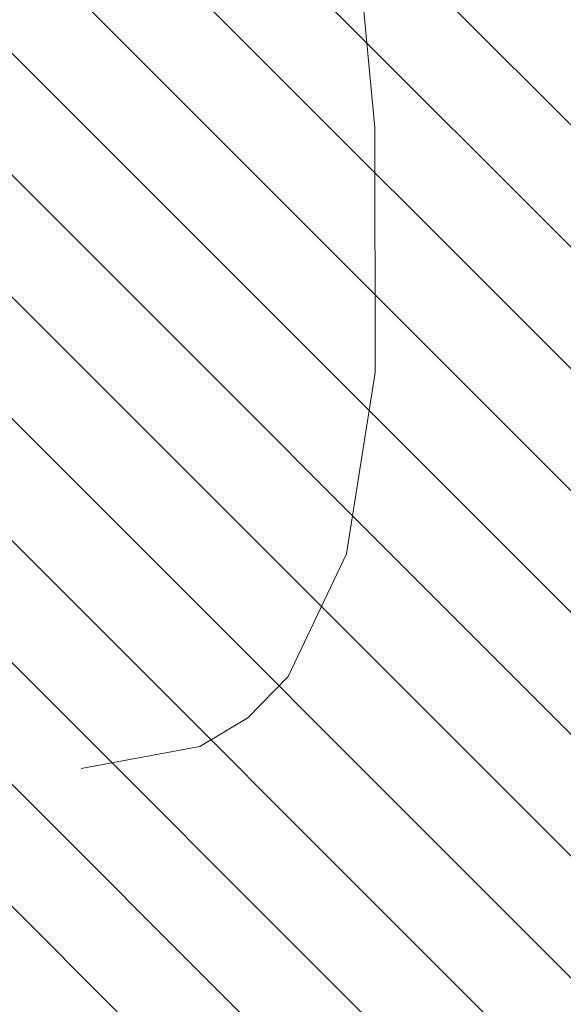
# Model space of a CAD drawing. Header units: millimetres. Extents: x -40276 to 214973, y -147941 to 35228.
# Tile 191 of 256: x -1747 to -1180, y 6171 to 7200. Entities that reach past the tile are written whole.
import ezdxf

# ---------------------------------------------------------------- set-up
doc = ezdxf.new("R2010")
doc.units = ezdxf.units.MM
doc.header["$MEASUREMENT"] = 0
doc.layers.add('1._POHLED ZÁPADNÍ_2_0_plochy', color=7, linetype='Continuous')
doc.layers.add('1._POHLED ZÁPADNÍ_2_Anotace - SP', color=7, linetype='Continuous')

msp = doc.modelspace()

# ---------------------------------------------------------------- hatches: boundary and pattern name
at = {"layer": '1._POHLED ZÁPADNÍ_2_0_plochy', "linetype": 'Continuous', "lineweight": 20, "true_color": 0xffaaaa}
h = msp.add_hatch(dxfattribs=at)
h.set_pattern_fill('Izolační_tvárnice_0002', color=21, style=0, pattern_type=2)
h.set_pattern_definition([(315, (-10360.18, 9405.31), (63.6396, 63.6396), [])])
h.paths.add_polyline_path([(-10906.3, 18690.2), (-10970.7, 9084.1), (-20311.4, 10009.9), (-20479.4, 269.7), (-242.3, 419.8), (-238.4, 17796)])

# ---------------------------------------------------------------- linework, layer by layer
at = {"layer": '1._POHLED ZÁPADNÍ_2_Anotace - SP', "color": 154, "linetype": 'Continuous', "lineweight": 13, "flags": 128}
msp.add_lwpolyline([(-1558.1, 8308.7), (-1467.9, 7820.4), (-1407.3, 7415.2), (-1376.5, 7087.4), (-1376, 6831.6), (-1406.1, 6642.2), (-1467.1, 6513.8), (-1509.3, 6470.7), (-1559.3, 6440.8), (-1683.2, 6417.7)], dxfattribs=at)

doc.saveas('drawing.dxf')
